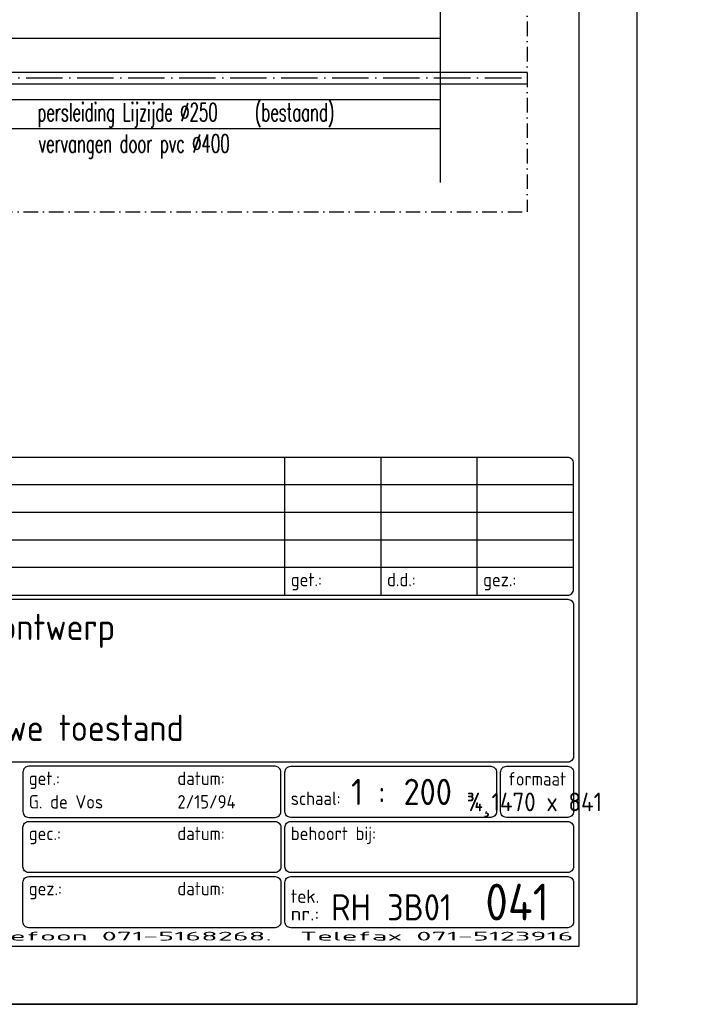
# Model space of a CAD drawing. Extents: x 0 to 295580, y 0 to 170026.
# Tile 22 of 30: x 272791 to 295580, y 0 to 33803. Entities that reach past the tile are written whole.
import ezdxf
from ezdxf.enums import TextEntityAlignment as Align

# ---------------------------------------------------------------- set-up
doc = ezdxf.new("R2010")
doc.units = 0
doc.header["$LTSCALE"] = 250
doc.linetypes.add('CENTRE_M', pattern=[7, 5, -1, 0, -1])
doc.linetypes.add('CENTRE_S', pattern=[3.5, 2, -0.75, 0, -0.75])
doc.layers.get('0').update_dxf_attribs({"linetype": 'CONTINUOUS'})
for name, color, linetype in [('B0', 51, 'CONTINUOUS'), ('B2', 30, 'CONTINUOUS'), ('B3', 110, 'CONTINUOUS'), ('BCL1', 71, 'CENTRE_S'), ('BCL2', 73, 'CENTRE_M'), ('BTXT2', 123, 'CONTINUOUS'), ('XA-03', 144, 'CONTINUOUS'), ('XA-05', 143, 'CONTINUOUS'), ('XA-07', 140, 'CONTINUOUS'), ('XA-10', 130, 'CONTINUOUS')]:
    doc.layers.add(name, color=color, linetype=linetype)
doc.styles.add('SIMPLEX06', font='SIMPLEX.shx', dxfattribs={"width": 0.6, "height": 625})
doc.styles.add('XG-TH', font='ISO.SHX')
doc.styles.add('XG_TH', font='ISO.SHX')

# ---------------------------------------------------------------- blocks, each defined once
blk = doc.blocks.new('AMW_TITLE')
at = {"layer": 'XA-03'}
for p, q in [((1409.5, 70.23), (1409.5, 93.88)), ((1426.02, 70.23), (1426.02, 93.88)), ((1442.53, 70.23), (1442.53, 93.88)), ((1459.05, 89.15), (1280.45, 89.15)), ((1459.05, 84.42), (1280.45, 84.42)), ((1459.05, 79.69), (1280.45, 79.69)), ((1459.05, 74.96), (1280.45, 74.96)), ((1470, 0), (1260, 0))]:
    blk.add_line(p, q, dxfattribs=at)
blk.add_lwpolyline([(0, 0), (1470, 0), (1470, 841), (0, 841)], close=True, dxfattribs=at)
for points in [[(1280.45, 71.23, 0.414214), (1281.45, 70.23), (1458.05, 70.23, 0.414214), (1459.05, 71.23), (1459.05, 92.88, 0.414214), (1458.05, 93.88), (1281.45, 93.88, 0.414214), (1280.45, 92.88)], [(1459.05, 68.53), (1459.05, 42.55, -0.414214), (1458.05, 41.55), (1281.45, 41.55, -0.414214), (1280.45, 42.55), (1280.45, 68.53, -0.414214), (1281.45, 69.53), (1458.05, 69.53, -0.414214)], [(1364.51, 33.08, 0.414214), (1365.51, 32.08), (1407.8, 32.08, 0.414214), (1408.8, 33.08), (1408.8, 39.85, 0.414214), (1407.8, 40.85), (1365.51, 40.85, 0.414214), (1364.51, 39.85)], [(1410.5, 32.08, -0.414214), (1409.5, 33.08), (1409.5, 39.85, -0.414214), (1410.5, 40.85), (1444.83, 40.85, -0.414214), (1445.83, 39.85), (1445.83, 33.08, -0.414214), (1444.83, 32.08)], [(1459.05, 33.08, -0.414214), (1458.05, 32.08), (1447.53, 32.08, -0.414214), (1446.53, 33.08), (1446.53, 39.85, -0.414214), (1447.53, 40.85), (1458.05, 40.85, -0.414214), (1459.05, 39.85)], [(1365.51, 22.62, -0.414214), (1364.51, 23.62), (1364.51, 30.38, -0.414214), (1365.51, 31.38), (1407.8, 31.38, -0.414214), (1408.8, 30.38), (1408.8, 23.62, -0.414214), (1407.8, 22.62)], [(1459.05, 23.62, -0.414214), (1458.05, 22.62), (1410.5, 22.62, -0.414214), (1409.5, 23.62), (1409.5, 30.38, -0.414214), (1410.5, 31.38), (1458.05, 31.38, -0.414214), (1459.05, 30.38)], [(1365.51, 13.15, -0.414214), (1364.51, 14.15), (1364.51, 20.92, -0.414214), (1365.51, 21.92), (1407.8, 21.92, -0.414214), (1408.8, 20.92), (1408.8, 14.15, -0.414214), (1407.8, 13.15)], [(1410.5, 13.15, -0.414214), (1409.5, 14.15), (1409.5, 20.92, -0.414214), (1410.5, 21.92), (1458.05, 21.92, -0.414214), (1459.05, 20.92), (1459.05, 14.15, -0.414214), (1458.05, 13.15)]]:
    blk.add_lwpolyline(points, format="xyb", close=True, dxfattribs=at)
at = {"layer": 'XA-07'}
blk.add_lwpolyline([(10, 10), (1460, 10), (1460, 831), (10, 831)], close=True, dxfattribs=at)
at = {"color": 143, "style": 'XG-TH'}
for tag, p in [('23', (1284.73, 91.51)), ('19', (1284.73, 86.78)), ('15', (1284.73, 82.05)), ('11', (1284.73, 77.32))]:
    blk.add_attdef(tag, text='', height=3, dxfattribs=at).set_placement(p, align=Align.MIDDLE)
at = {"layer": 'XA-03', "style": 'XG_TH'}
for s, p in [('get.:', (1410.5, 71.76)), ('d.d.:', (1427.02, 71.76)), ('gez.:', (1443.53, 71.76)), ('get.:', (1365.51, 37.65)), ('datum:', (1391.03, 37.65)), ('schaal:', (1410.5, 34.21)), ('datum:', (1391.03, 28.18)), ('behoort bij:', (1410.5, 28.18)), ('gec.:', (1365.51, 28.18)), ('gez.:', (1365.51, 18.72)), ('datum:', (1391.03, 18.72))]:
    blk.add_text(s, height=2.3, dxfattribs=at).set_placement(p)
blk.add_text('formaat', height=2.3, dxfattribs=at).set_placement((1452.79, 37.55), align=Align.CENTER)
for s, height, width, p, p2 in [('tek.', 2.3, 1.244488, (1410.5, 17.41), (1415.4, 17.41)), ('nr.:', 2.3, 1.493385, (1410.5, 14.4), (1415.4, 14.4)), ('Postbus 156, 2300 AD Leiden.  Telefoon 071-5168268.  Telefax 071-5123916', 1.5, 2.723747, (1280.45, 10.95), (1459.05, 10.95))]:
    blk.add_text(s, height=height, dxfattribs=dict(at, width=width)).set_placement(p, p2, align=Align.FIT)
at = {"layer": 'XA-03', "style": 'XG-TH'}
for tag, p in [('24', (1290.02, 90.68)), ('25', (1410.5, 90.68)), ('26', (1427.02, 90.68)), ('20', (1290.02, 85.95)), ('21', (1410.5, 85.95)), ('22', (1427.02, 85.95)), ('16', (1290.02, 81.22)), ('17', (1410.5, 81.22)), ('18', (1427.02, 81.22)), ('12', (1290.02, 76.49)), ('13', (1410.5, 76.49)), ('14', (1427.02, 76.49)), ('8', (1365.51, 33.61)), ('9', (1391.03, 33.61)), ('10', (1410.5, 24.15))]:
    blk.add_attdef(tag, p, '', height=2.3, dxfattribs=at)
at = {"layer": 'XA-05', "style": 'XG_TH'}
blk.add_text('%%190%%1841470 x 841', height=3.2, dxfattribs=at).set_placement((1452.33, 33.14), align=Align.CENTER)
at = {"layer": 'XA-07', "style": 'XG_TH'}
blk.add_text('1 :', height=4.5, dxfattribs=at).set_placement((1420.88, 34.21))
at = {"layer": 'XA-07', "style": 'XG-TH'}
for tag, p in [('4', (1283.94, 62.53)), ('5', (1283.94, 53.87)), ('6', (1283.94, 45.21)), ('7', (1429.87, 34.21)), ('1', (1417.43, 14.4)), ('2', (1427.05, 14.4))]:
    blk.add_attdef(tag, p, '', height=4.5, dxfattribs=at)
at = {"layer": 'XA-10', "style": 'XG-TH'}
blk.add_attdef('3', (1443.91, 14.4), '', height=6.3, dxfattribs=at)

msp = doc.modelspace()

# ---------------------------------------------------------------- linework, layer by layer
at = {"layer": 'B2'}
msp.add_lwpolyline([(272946.11151, 31802.51846, 0, 250, 0), (273696.11145, 31802.83576, 0, 0, 0), (274236.07706, 31803.0642, 0, 0, 0)], format="xyseb", dxfattribs=at)
at = {"layer": 'B3'}
for p, q in [((287226.92898, 74003.69137), (287226.92898, 28215.18483)), ((257266.02688, 32002.83576), (290216.02688, 32002.83576)), ((257266.02688, 31602.83576), (290216.02688, 31602.83576))]:
    msp.add_line(p, q, dxfattribs=at)
at = {"layer": 'BCL1'}
for p, q in [((290216.02688, 131752.83576), (290216.02688, 27202.83576)), ((102278.02616, 27202.83576), (290347.66389, 27202.83576))]:
    msp.add_line(p, q, dxfattribs=at)
at = {"layer": 'BCL2'}
msp.add_line((257266.02688, 31802.83576), (290216.02688, 31802.83576), dxfattribs=at)
at = {"layer": 'BTXT2'}
for p, q in [((287226.92898, 33152.83576), (255796.68171, 33152.83576)), ((287226.92898, 31052.83576), (255796.68171, 31052.83576)), ((287226.92898, 30052.83576), (255796.68171, 30052.83576))]:
    msp.add_line(p, q, dxfattribs=at)

# ---------------------------------------------------------------- block references
at = {"layer": 'B0', "xscale": 200, "yscale": 200, "zscale": 200}
msp.add_blockref('AMW_TITLE', (0, 0), dxfattribs=at).add_auto_attribs({'1': 'RH', '2': '3B01', '5': 'overzicht leidingen en kabels', '6': 'plattegrond bestaande en nieuwe toestand', '4': 'awzi Rijsenhout; uitbreiding - ontwerp', '8': 'G. de Vos', '9': '2/15/94', '7': '200', '3': '041'})

# ---------------------------------------------------------------- texts
at = {"layer": 'BTXT2', "style": 'SIMPLEX06', "width": 0.6}
for s, p in [('persleiding Lijzijde %%c250', (273401.46864, 30317.16962)), ('(bestaand)', (280867.64547, 30317.16962)), ('vervangen door pvc %%C400', (273443.36118, 29241.10151))]:
    msp.add_text(s, height=625, dxfattribs=at).set_placement(p)

doc.saveas('drawing.dxf')
